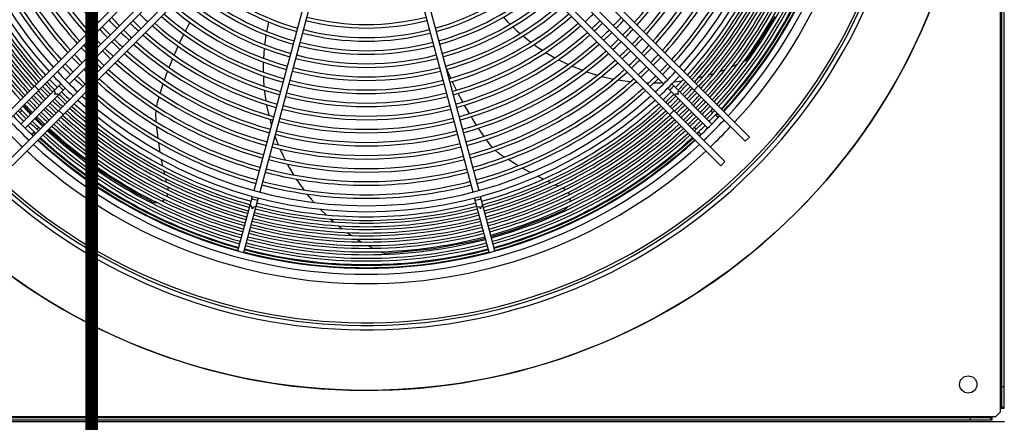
# Model space of a CAD drawing. Header units: centimetres. Extents: x -92429 to 178773, y 2337 to 428125.
# Tile 118 of 138: x 162341 to 162417, y 9605 to 9637. Entities that reach past the tile are written whole.
import ezdxf

# ---------------------------------------------------------------- set-up
doc = ezdxf.new("R2010")
doc.units = ezdxf.units.CM
doc.header["$LTSCALE"] = 50
doc.layers.add('Dach_Ist$0$RYSUNKOWE_NIEDRUK', color=6, linetype='Continuous', plot=False)
doc.layers.add('WL_urządzenia', color=1, linetype='Continuous')

msp = doc.modelspace()

# ---------------------------------------------------------------- linework, layer by layer
at = {"layer": 'Dach_Ist$0$RYSUNKOWE_NIEDRUK', "color": 8, "const_width": 1, "elevation": 2170}
msp.add_lwpolyline([(162474.34, 8804.997), (162761.334, 8893.291), (162225.915, 8893.291), (162346.373, 8893.291), (162346.373, 8733.149), (162346.373, 13607.706), (162346.373, 13508.773), (162262.567, 13508.773), (162671.299, 13508.773), (162444.719, 13577.681)], dxfattribs=at)
at = {"layer": 'WL_urządzenia', "color": 1, "linetype": 'Continuous'}
for p, q in [((162417.067, 9606.539, 2170), (162417.067, 9703.874, 2170)), ((162417.345, 9606.539, 2170), (162417.345, 9703.874, 2170)), ((162417.16, 9703.781, 2170), (162417.16, 9606.632, 2170)), ((162361.987, 9651.672, 2170), (162337.959, 9627.643, 2170)), ((162338.286, 9627.316, 2170), (162362.252, 9651.282, 2170)), ((162373.249, 9651.282, 2170), (162397.215, 9627.316, 2170)), ((162397.542, 9627.643, 2170), (162373.514, 9651.672, 2170)), ((162363.825, 9649.708, 2170), (162339.859, 9625.742, 2170)), ((162395.641, 9625.742, 2170), (162371.676, 9649.708, 2170)), ((162340.187, 9625.415, 2170), (162364.216, 9649.443, 2170)), ((162371.285, 9649.443, 2170), (162395.314, 9625.415, 2170)), ((162344.317, 9632.101, 2170), (162354.937, 9642.721, 2170)), ((162380.564, 9642.721, 2170), (162391.184, 9632.101, 2170)), ((162355.264, 9642.393, 2170), (162344.645, 9631.773, 2170)), ((162390.856, 9631.773, 2170), (162380.236, 9642.393, 2170)), ((162359.009, 9623.48, 2170), (162362.896, 9637.987, 2170)), ((162372.604, 9637.987, 2170), (162376.491, 9623.48, 2170)), ((162363.344, 9637.867, 2170), (162359.457, 9623.36, 2170)), ((162376.044, 9623.36, 2170), (162372.157, 9637.867, 2170)), ((162353.677, 9635.891, 2170), (162354.026, 9636.554, 2170)), ((162360.139, 9636.603, 2170), (162360.043, 9636.169, 2170)), ((162378.4, 9636.968, 2170), (162378.707, 9636.643, 2170)), ((162378.707, 9636.643, 2170), (162378.928, 9636.419, 2170)), ((162397.893, 9634.417, 2170), (162399.538, 9637.032, 2170)), ((162360.043, 9636.169, 2170), (162359.984, 9635.866, 2170)), ((162379.135, 9636.219, 2170), (162379.457, 9635.919, 2170)), ((162379.457, 9635.919, 2170), (162379.707, 9635.699, 2170)), ((162353.222, 9634.962, 2170), (162353.55, 9635.64, 2170)), ((162359.867, 9635.144, 2170), (162359.828, 9634.832, 2170)), ((162359.935, 9635.586, 2170), (162359.867, 9635.144, 2170)), ((162379.93, 9635.51, 2170), (162380.248, 9635.252, 2170)), ((162380.248, 9635.252, 2170), (162380.546, 9635.022, 2170)), ((162352.797, 9634.014, 2170), (162352.861, 9634.162, 2170)), ((162352.861, 9634.162, 2170), (162353.103, 9634.706, 2170)), ((162359.797, 9634.546, 2170), (162359.759, 9634.107, 2170)), ((162380.787, 9634.845, 2170), (162381.066, 9634.648, 2170)), ((162381.066, 9634.648, 2170), (162381.449, 9634.392, 2170)), ((162381.706, 9634.229, 2170), (162381.828, 9634.154, 2170)), ((162381.828, 9634.154, 2170), (162381.966, 9634.072, 2170)), ((162397.505, 9633.866, 2170), (162397.893, 9634.417, 2170)), ((162352.402, 9633.047, 2170), (162352.686, 9633.752, 2170)), ((162359.728, 9633.483, 2170), (162359.72, 9633.073, 2170)), ((162359.759, 9634.107, 2170), (162359.739, 9633.775, 2170)), ((162381.966, 9634.072, 2170), (162382.416, 9633.814, 2170)), ((162382.691, 9633.666, 2170), (162382.759, 9633.631, 2170)), ((162382.759, 9633.631, 2170), (162383.449, 9633.294, 2170)), ((162397.145, 9633.566, 2170), (162397.173, 9633.581, 2170)), ((162397.173, 9633.581, 2170), (162397.305, 9633.663, 2170)), ((162397.305, 9633.663, 2170), (162397.441, 9633.786, 2170)), ((162397.441, 9633.786, 2170), (162397.505, 9633.866, 2170)), ((162352.038, 9632.061, 2170), (162352.237, 9632.612, 2170)), ((162352.237, 9632.612, 2170), (162352.3, 9632.78, 2170)), ((162359.72, 9633.073, 2170), (162359.723, 9632.696, 2170)), ((162374.307, 9632.225, 2170), (162373.999, 9632.908, 2170)), ((162383.743, 9633.163, 2170), (162384.551, 9632.839, 2170)), ((162384.864, 9632.727, 2170), (162385.629, 9632.484, 2170)), ((162395.286, 9632.769, 2170), (162395.675, 9632.913, 2170)), ((162396.195, 9633.124, 2170), (162396.601, 9633.304, 2170)), ((162359.731, 9632.398, 2170), (162359.748, 9632.056, 2170)), ((162359.748, 9632.056, 2170), (162359.782, 9631.597, 2170)), ((162374.758, 9631.295, 2170), (162374.427, 9631.97, 2170)), ((162385.629, 9632.484, 2170), (162385.725, 9632.456, 2170)), ((162386.058, 9632.366, 2170), (162386.637, 9632.228, 2170)), ((162386.637, 9632.228, 2170), (162386.973, 9632.158, 2170)), ((162387.327, 9632.092, 2170), (162387.648, 9632.04, 2170)), ((162387.648, 9632.04, 2170), (162388.301, 9631.955, 2170)), ((162388.678, 9631.918, 2170), (162388.822, 9631.907, 2170)), ((162389.515, 9631.869, 2170), (162389.618, 9631.866, 2170)), ((162389.618, 9631.866, 2170), (162389.714, 9631.864, 2170)), ((162390.115, 9631.862, 2170), (162390.638, 9631.874, 2170)), ((162390.638, 9631.874, 2170), (162390.751, 9631.879, 2170)), ((162391.684, 9631.95, 2170), (162392.31, 9632.029, 2170)), ((162393.033, 9632.153, 2170), (162393.107, 9632.168, 2170)), ((162393.571, 9632.268, 2170), (162393.783, 9632.318, 2170)), ((162393.783, 9632.318, 2170), (162393.932, 9632.356, 2170)), ((162394.412, 9632.487, 2170), (162394.787, 9632.601, 2170)), ((162340.876, 9628.66, 2170), (162343.99, 9631.773, 2170)), ((162341.204, 9628.332, 2170), (162344.317, 9631.446, 2170)), ((162341.934, 9631.619, 2170), (162342.262, 9631.291, 2170)), ((162351.706, 9631.056, 2170), (162351.945, 9631.789, 2170)), ((162359.812, 9631.294, 2170), (162359.828, 9631.152, 2170)), ((162359.828, 9631.152, 2170), (162359.847, 9630.993, 2170)), ((162394.297, 9628.332, 2170), (162391.184, 9631.446, 2170)), ((162391.511, 9631.773, 2170), (162394.625, 9628.66, 2170)), ((162393.239, 9631.291, 2170), (162393.567, 9631.619, 2170)), ((162351.442, 9630.053, 2170), (162351.504, 9630.361, 2170)), ((162351.504, 9630.361, 2170), (162351.566, 9630.591, 2170)), ((162351.566, 9630.591, 2170), (162351.622, 9630.779, 2170)), ((162359.847, 9630.993, 2170), (162359.922, 9630.48, 2170)), ((162375.167, 9630.517, 2170), (162374.888, 9631.043, 2170)), ((162375.244, 9630.376, 2170), (162375.167, 9630.517, 2170)), ((162340.946, 9629.713, 2170), (162340.795, 9629.563, 2170)), ((162341.084, 9630.113, 2170), (162341.695, 9629.479, 2170)), ((162343.835, 9629.718, 2170), (162344.162, 9629.39, 2170)), ((162351.379, 9629.405, 2170), (162351.397, 9629.71, 2170)), ((162351.435, 9630.016, 2170), (162351.442, 9630.053, 2170)), ((162359.975, 9630.171, 2170), (162359.989, 9630.096, 2170)), ((162359.989, 9630.096, 2170), (162360.148, 9629.345, 2170)), ((162375.763, 9629.469, 2170), (162375.382, 9630.127, 2170)), ((162391.338, 9629.39, 2170), (162391.666, 9629.718, 2170)), ((162394.705, 9629.563, 2170), (162394.555, 9629.713, 2170)), ((162342.023, 9629.151, 2170), (162342.426, 9628.76, 2170)), ((162351.382, 9629.074, 2170), (162351.379, 9629.405, 2170)), ((162351.398, 9628.85, 2170), (162351.382, 9629.074, 2170)), ((162351.399, 9628.832, 2170), (162351.398, 9628.85, 2170)), ((162360.226, 9629.033, 2170), (162360.364, 9628.535, 2170)), ((162376.004, 9629.071, 2170), (162375.911, 9629.224, 2170)), ((162376.316, 9628.575, 2170), (162376.004, 9629.071, 2170)), ((162395.109, 9629.159, 2170), (162394.902, 9629.366, 2170)), ((162341.703, 9627.848, 2170), (162341.91, 9628.055, 2170)), ((162342.106, 9628.252, 2170), (162342.257, 9628.402, 2170)), ((162342.426, 9628.76, 2170), (162342.657, 9628.54, 2170)), ((162342.997, 9628.225, 2170), (162344.762, 9626.706, 2170)), ((162351.441, 9628.421, 2170), (162351.434, 9628.484, 2170)), ((162351.547, 9627.554, 2170), (162351.441, 9628.421, 2170)), ((162376.903, 9627.695, 2170), (162376.473, 9628.334, 2170)), ((162393.244, 9628.402, 2170), (162393.395, 9628.252, 2170)), ((162393.591, 9628.055, 2170), (162393.798, 9627.848, 2170)), ((162360.627, 9627.725, 2170), (162360.852, 9627.129, 2170)), ((162377.183, 9627.298, 2170), (162377.07, 9627.458, 2170)), ((162377.327, 9627.108, 2170), (162377.183, 9627.298, 2170)), ((162397.215, 9627.316, 2170), (162397.542, 9627.643, 2170)), ((162344.762, 9626.706, 2170), (162347.261, 9624.86, 2170)), ((162351.713, 9626.47, 2170), (162351.596, 9627.203, 2170)), ((162360.852, 9627.129, 2170), (162360.889, 9627.036, 2170)), ((162361.023, 9626.718, 2170), (162361.27, 9626.177, 2170)), ((162377.531, 9626.869, 2170), (162377.327, 9627.108, 2170)), ((162377.557, 9626.841, 2170), (162377.531, 9626.869, 2170)), ((162378.003, 9626.421, 2170), (162377.774, 9626.622, 2170)), ((162351.921, 9625.377, 2170), (162351.82, 9625.882, 2170)), ((162361.27, 9626.177, 2170), (162361.422, 9625.869, 2170)), ((162378.266, 9626.219, 2170), (162378.003, 9626.421, 2170)), ((162378.452, 9626.094, 2170), (162378.266, 9626.219, 2170)), ((162378.467, 9626.084, 2170), (162378.452, 9626.094, 2170)), ((162378.817, 9625.864, 2170), (162378.763, 9625.897, 2170)), ((162379.565, 9625.413, 2170), (162378.817, 9625.864, 2170)), ((162395.314, 9625.415, 2170), (162395.641, 9625.742, 2170)), ((162352.059, 9624.751, 2170), (162351.998, 9625.023, 2170)), ((162361.589, 9625.549, 2170), (162361.745, 9625.265, 2170)), ((162361.745, 9625.265, 2170), (162362.08, 9624.697, 2170)), ((162380.522, 9624.877, 2170), (162379.872, 9625.236, 2170)), ((162347.261, 9624.86, 2170), (162349.878, 9623.248, 2170)), ((162352.208, 9624.129, 2170), (162352.143, 9624.396, 2170)), ((162362.283, 9624.378, 2170), (162362.821, 9623.605, 2170)), ((162381.511, 9624.368, 2170), (162381.051, 9624.6, 2170)), ((162382.089, 9624.091, 2170), (162381.837, 9624.21, 2170)), ((162352.21, 9624.124, 2170), (162352.208, 9624.129, 2170)), ((162352.317, 9623.71, 2170), (162352.302, 9623.768, 2170)), ((162352.331, 9623.651, 2170), (162352.317, 9623.71, 2170)), ((162352.347, 9623.509, 2170), (162352.331, 9623.651, 2170)), ((162362.821, 9623.605, 2170), (162362.878, 9623.528, 2170)), ((162382.671, 9623.826, 2170), (162382.42, 9623.939, 2170)), ((162382.676, 9623.824, 2170), (162382.671, 9623.826, 2170)), ((162383.068, 9623.654, 2170), (162383.013, 9623.677, 2170)), ((162383.123, 9623.628, 2170), (162383.068, 9623.654, 2170)), ((162383.245, 9623.554, 2170), (162383.123, 9623.628, 2170)), ((162349.878, 9623.248, 2170), (162350.997, 9622.648, 2170)), ((162351.86, 9622.655, 2170), (162351.939, 9622.703, 2170)), ((162351.939, 9622.703, 2170), (162352.056, 9622.796, 2170)), ((162352.231, 9623.02, 2170), (162352.278, 9623.118, 2170)), ((162352.278, 9623.118, 2170), (162352.313, 9623.217, 2170)), ((162357.75, 9618.779, 2170), (162358.889, 9623.032, 2170)), ((162359.337, 9622.913, 2170), (162358.198, 9618.659, 2170)), ((162363.123, 9623.211, 2170), (162363.455, 9622.806, 2170)), ((162363.455, 9622.806, 2170), (162363.675, 9622.551, 2170)), ((162377.303, 9618.659, 2170), (162376.164, 9622.913, 2170)), ((162377.751, 9618.779, 2170), (162376.611, 9623.032, 2170)), ((162383.511, 9623.258, 2170), (162383.454, 9623.347, 2170)), ((162383.559, 9623.161, 2170), (162383.511, 9623.258, 2170)), ((162383.618, 9622.644, 2170), (162383.629, 9622.735, 2170)), ((162383.629, 9622.735, 2170), (162383.628, 9622.885, 2170)), ((162350.997, 9622.648, 2170), (162351.067, 9622.615, 2170)), ((162351.067, 9622.615, 2170), (162351.245, 9622.562, 2170)), ((162351.245, 9622.562, 2170), (162351.425, 9622.545, 2170)), ((162351.425, 9622.545, 2170), (162351.453, 9622.545, 2170)), ((162364.159, 9622.028, 2170), (162364.607, 9621.584, 2170)), ((162381.931, 9621.447, 2170), (162383.093, 9621.959, 2170)), ((162383.093, 9621.959, 2170), (162383.162, 9621.995, 2170)), ((162383.162, 9621.995, 2170), (162383.313, 9622.102, 2170)), ((162383.313, 9622.102, 2170), (162383.437, 9622.234, 2170)), ((162383.437, 9622.234, 2170), (162383.454, 9622.256, 2170)), ((162364.94, 9621.275, 2170), (162365.207, 9621.041, 2170)), ((162379.049, 9620.377, 2170), (162381.931, 9621.447, 2170)), ((162365.571, 9620.737, 2170), (162365.742, 9620.601, 2170)), ((162365.742, 9620.601, 2170), (162365.863, 9620.507, 2170)), ((162377.451, 9619.899, 2170), (162379.049, 9620.377, 2170)), ((162366.262, 9620.209, 2170), (162366.582, 9619.984, 2170)), ((162367.022, 9619.694, 2170), (162367.375, 9619.476, 2170)), ((162376.056, 9619.545, 2170), (162377.003, 9619.779, 2170)), ((162367.861, 9619.196, 2170), (162368.253, 9618.987, 2170)), ((162369.925, 9618.655, 2170), (162373, 9618.968, 2170)), ((162373, 9618.968, 2170), (162376.056, 9619.545, 2170)), ((162368.795, 9618.72, 2170), (162368.823, 9618.707, 2170)), ((162368.823, 9618.707, 2170), (162368.969, 9618.653, 2170)), ((162368.969, 9618.653, 2170), (162369.15, 9618.622, 2170)), ((162369.15, 9618.622, 2170), (162369.253, 9618.621, 2170)), ((162369.253, 9618.621, 2170), (162369.925, 9618.655, 2170)), ((162417.345, 9608.208, 2170), (162417.16, 9608.208, 2170)), ((162417.16, 9606.632, 2170), (162417.16, 9606.539, 2170)), ((162417.16, 9606.632, 2170), (162417.345, 9606.632, 2170)), ((162319.083, 9605.89, 2170), (162416.418, 9605.89, 2170)), ((162416.418, 9605.612, 2170), (162416.418, 9605.89, 2170)), ((162416.418, 9605.89, 2170), (162416.696, 9605.89, 2170)), ((162416.696, 9605.89, 2170), (162417.067, 9606.261, 2170)), ((162417.067, 9606.539, 2170), (162417.345, 9606.539, 2170)), ((162417.067, 9606.261, 2170), (162417.067, 9606.539, 2170)), ((162318.11, 9605.519, 2170), (162417.391, 9605.519, 2170)), ((162416.418, 9605.612, 2170), (162319.083, 9605.612, 2170)), ((162416.325, 9605.798, 2170), (162319.176, 9605.798, 2170)), ((162414.749, 9605.612, 2170), (162414.749, 9605.798, 2170)), ((162416.418, 9605.798, 2170), (162416.325, 9605.798, 2170)), ((162416.325, 9605.612, 2170), (162416.325, 9605.798, 2170))]:
    msp.add_line(p, q, dxfattribs=at)
for points in [[(162343.788, 9630.917, 0.407676), (162343.492, 9630.948, 0.407676), (162343.46, 9631.244)], [(162344.167, 9631.296, 0.037253), (162343.997, 9631.454, 0.037253), (162343.84, 9631.624)], [(162391.661, 9631.624, 0.037253), (162391.504, 9631.454, 0.037253), (162391.334, 9631.296)], [(162392.04, 9631.244, 0.407676), (162392.009, 9630.948, 0.407676), (162391.713, 9630.917)], [(162359.282, 9622.708, 0.037253), (162359.056, 9622.759, 0.037253), (162358.835, 9622.828)], [(162376.666, 9622.828, 0.037253), (162376.445, 9622.759, 0.037253), (162376.219, 9622.708)], [(162359.144, 9622.19, 0.407676), (162358.871, 9622.069, 0.407676), (162358.696, 9622.31)], [(162376.805, 9622.31, 0.407676), (162376.63, 9622.069, 0.407676), (162376.357, 9622.19)]]:
    msp.add_lwpolyline(points, format="xyb", dxfattribs=at)
for centre, radius in [((162367.75, 9655.207, 2170), 47.277), ((162414.564, 9608.393, 2170), 0.672), ((162414.564, 9608.393, 2170), 0.672)]:
    msp.add_circle(centre, radius, dxfattribs=at)
for radius, start, end in [(47.277, 139.44157, 130.55843), (42.566, 137.99606, 132.00394), (42.222, 138.02047, 131.97953), (42.012, 138.03557, 131.96443), (38.239, 317.36195, 42.63805), (38.964, 317.31794, 42.68206), (37.775, 317.39095, 42.60905), (33.372, 137.70664, 222.29336), (32.908, 137.74479, 222.25521), (32.908, 317.74479, 42.25521), (33.372, 317.70664, 42.29336), (30.013, 195.44243, 221.99015), (29.272, 195.45362, 221.9139), (28.994, 195.45797, 221.88426), (28.253, 195.46998, 221.80248), (27.975, 195.47466, 221.77065), (27.975, 318.22935, 344.52534), (28.253, 318.19752, 344.53002), (28.994, 318.11574, 344.54203), (29.272, 318.0861, 344.54638), (30.013, 318.00985, 344.55757), (32.329, 195.41073, 222.20596), (32.051, 195.41429, 222.18169), (31.31, 195.4241, 222.11495), (31.032, 195.4279, 222.08907), (30.291, 195.43836, 222.01781), (30.291, 317.98219, 344.56164), (31.032, 317.91093, 344.5721), (31.31, 317.88505, 344.5759), (32.051, 317.81831, 344.58571), (32.329, 317.79404, 344.58927), (36.011, 195.36874, 222.49181), (35.732, 195.37161, 222.47228), (35.52, 195.37383, 222.45713), (35.242, 195.37678, 222.43706), (35.029, 195.37907, 222.42148), (34.751, 195.3821, 222.40084), (34.538, 195.38445, 222.38482), (34.26, 195.38758, 222.36358), (34.048, 195.39, 222.3471), (33.769, 195.39321, 222.32524), (33.769, 317.67476, 344.60679), (34.048, 317.6529, 344.61), (34.26, 317.63642, 344.61242), (34.538, 317.61518, 344.61555), (34.751, 317.59916, 344.6179), (35.029, 317.57852, 344.62093), (35.242, 317.56294, 344.62322), (35.52, 317.54287, 344.62617), (35.732, 317.52772, 344.62839), (36.011, 317.50819, 344.63126), (36.501, 195.36378, 222.52556), (36.223, 195.36657, 222.50655), (36.223, 317.49345, 344.63343), (36.501, 317.47444, 344.63622), (36.714, 317.4601, 344.63833), (36.992, 317.4416, 344.64105), (37.205, 317.42763, 344.6431), (37.483, 317.40961, 344.64575), (37.544, 317.40572, 344.64632), (37.729, 317.39389, 344.64806), (20.101, 229.49655, 254.33941), (19.823, 229.55977, 254.33014), (19.823, 285.66986, 310.44023), (20.101, 285.66059, 310.50345), (21.12, 229.27919, 254.37128), (20.842, 229.3364, 254.36289), (20.842, 285.63711, 310.6636), (21.12, 285.62872, 310.72081), (22.139, 229.08189, 254.40022), (21.861, 229.13391, 254.39259), (21.861, 285.60741, 310.86609), (22.139, 285.59978, 310.91811), (25.196, 225.52701, 227.53043), (23.899, 228.78085, 254.44439), (23.158, 228.902, 254.42661), (22.88, 228.9495, 254.41964), (22.88, 285.58036, 311.0505), (23.158, 285.57339, 311.098), (23.899, 285.55561, 311.21915), (25.196, 312.46957, 314.47299), (27.234, 222.65904, 224.51243), (26.956, 222.63487, 224.5074), (26.215, 225.50652, 227.43201), (25.937, 225.51196, 227.4581), (24.918, 228.62603, 254.46711), (24.177, 228.7373, 254.45078), (19.082, 255.69587, 284.30413), (18.804, 255.70616, 284.29384), (24.177, 285.54922, 311.2627), (24.918, 285.53289, 311.37397), (25.937, 312.5419, 314.48804), (26.215, 312.56799, 314.49348), (26.956, 315.4926, 317.36513), (27.234, 315.48757, 317.34096), (28.253, 222.74351, 224.53001), (27.975, 222.72107, 224.52534), (27.234, 225.48757, 227.34096), (26.956, 225.4926, 227.36513), (25.937, 228.48339, 254.48805), (25.196, 228.58595, 254.47299), (20.101, 255.66059, 284.33941), (19.823, 255.66986, 284.33014), (25.196, 285.52701, 311.41405), (25.937, 285.51195, 311.51661), (26.956, 312.63487, 314.5074), (27.234, 312.65904, 314.51243), (27.975, 315.47466, 317.27893), (28.253, 315.46999, 317.25649), (29.272, 222.8221, 224.54638), (28.994, 222.8012, 224.54202), (28.253, 225.46998, 227.25649), (27.975, 225.47466, 227.27893), (26.956, 228.35156, 254.5074), (26.215, 228.44639, 254.49348), (20.842, 255.63711, 284.36289), (26.215, 285.50652, 311.55361), (26.956, 285.4926, 311.64844), (27.975, 312.72107, 314.52534), (28.253, 312.74351, 314.53002), (28.994, 315.45798, 317.1988), (29.272, 315.45362, 317.1779), (30.291, 222.8954, 224.56164), (30.013, 222.87589, 224.55757), (29.272, 225.45362, 227.1779), (28.994, 225.45798, 227.1988), (28.253, 228.19752, 254.53001), (27.975, 228.22935, 254.52534), (27.234, 228.31729, 254.51243), (21.12, 255.62872, 284.37128), (27.234, 285.48757, 311.68271), (27.975, 285.47466, 311.77065), (28.253, 285.46999, 311.80248), (28.994, 312.8012, 314.54202), (29.272, 312.8221, 314.54638), (30.013, 315.44243, 317.12411), (30.291, 315.43836, 317.1046), (31.31, 222.96392, 224.5759), (31.032, 222.94567, 224.5721), (30.291, 225.43836, 227.1046), (30.013, 225.44243, 227.12411), (29.272, 228.08611, 254.54638), (28.994, 228.11574, 254.54202), (22.139, 255.59978, 284.40022), (21.861, 255.60741, 284.39259), (28.994, 285.45798, 311.88426), (29.272, 285.45362, 311.91389), (30.013, 312.87589, 314.55757), (30.291, 312.8954, 314.56164), (31.032, 315.4279, 317.05433), (31.31, 315.4241, 317.03608), (32.908, 223.06287, 226.93713), (32.329, 223.02813, 224.58927), (32.051, 223.01101, 224.58571), (31.31, 225.4241, 227.03608), (31.032, 225.4279, 227.05433), (30.291, 227.98219, 254.56164), (30.013, 228.00985, 254.55757), (23.158, 255.57339, 284.42661), (22.88, 255.58036, 284.41964), (30.013, 285.44243, 311.99015), (30.291, 285.43836, 312.01781), (31.032, 312.94567, 314.5721), (31.31, 312.96392, 314.5759), (32.908, 313.06287, 316.93713), (32.051, 315.41429, 316.98899), (32.329, 315.41073, 316.97187), (34.048, 223.1277, 224.61), (33.769, 223.11228, 224.60679), (33.372, 223.08979, 226.91021), (32.329, 225.41073, 226.97187), (32.051, 225.41429, 226.98899), (31.31, 227.88505, 254.5759), (31.032, 227.91093, 254.5721), (23.899, 255.55561, 284.44439), (31.032, 285.4279, 312.08907), (31.31, 285.4241, 312.11495), (32.051, 313.01101, 314.58571), (32.329, 313.02813, 314.58927), (33.372, 313.08979, 316.91021), (33.769, 315.39321, 316.88772), (34.048, 315.39, 316.8723), (35.242, 223.19117, 224.62322), (35.029, 223.18018, 224.62093), (34.751, 223.16561, 224.6179), (34.538, 223.15431, 224.61555), (34.26, 223.13933, 224.61243), (33.769, 225.39321, 226.88772), (32.329, 227.79404, 254.58927), (32.051, 227.81831, 254.58571), (24.918, 255.53289, 284.46711), (24.177, 255.54922, 284.45078), (32.051, 285.41429, 312.18169), (32.329, 285.41073, 312.20596), (33.769, 313.11228, 314.60679), (34.26, 315.38757, 316.86067), (34.538, 315.38445, 316.84569), (34.751, 315.3821, 316.83439), (35.029, 315.37907, 316.81982), (35.242, 315.37678, 316.80883), (36.223, 223.24019, 224.63343), (36.011, 223.2298, 224.63126), (35.732, 223.21602, 224.62839), (35.52, 223.20533, 224.62617), (34.751, 225.3821, 226.83439), (34.538, 225.38445, 226.84569), (34.26, 225.38757, 226.86067), (34.048, 225.39, 226.8723), (33.372, 227.70664, 312.29336), (32.908, 227.74479, 312.25521), (25.196, 255.52701, 284.47299), (34.048, 313.1277, 314.61), (34.26, 313.13933, 314.61243), (34.538, 313.15431, 314.61555), (34.751, 313.16561, 314.6179), (35.52, 315.37383, 316.79467), (35.732, 315.37161, 316.78398), (36.011, 315.36874, 316.7702), (36.223, 315.36657, 316.75981), (37.205, 223.28663, 224.6431), (36.992, 223.27678, 224.64105), (36.714, 223.26372, 224.63833), (36.501, 223.25361, 224.63622), (36.011, 225.36874, 226.7702), (35.732, 225.37161, 226.78398), (35.52, 225.37383, 226.79467), (35.242, 225.37678, 226.80883), (35.029, 225.37907, 226.81982), (34.751, 227.59916, 254.6179), (34.538, 227.61518, 254.61555), (34.26, 227.63642, 254.61242), (34.048, 227.6529, 254.61), (33.769, 227.67476, 254.60679), (26.215, 255.50652, 284.49348), (25.937, 255.51196, 284.48804), (33.769, 285.39321, 312.32524), (34.048, 285.39, 312.3471), (34.26, 285.38758, 312.36358), (34.538, 285.38445, 312.38482), (34.751, 285.3821, 312.40084), (35.029, 313.18018, 314.62093), (35.242, 313.19117, 314.62322), (35.52, 313.20533, 314.62617), (35.732, 313.21602, 314.62839), (36.011, 313.2298, 314.63126), (36.501, 315.36378, 316.74639), (36.714, 315.36167, 316.73628), (36.992, 315.35895, 316.72322), (37.205, 315.3569, 316.71337), (38.239, 223.33298, 226.66702), (37.775, 223.31252, 226.68748), (37.483, 223.29935, 224.64575), (36.992, 225.35895, 226.72322), (36.714, 225.36167, 226.73627), (36.501, 225.36378, 226.74639), (36.223, 225.36657, 226.75981), (35.732, 227.52772, 254.62839), (35.52, 227.54286, 254.62617), (35.242, 227.56294, 254.62322), (35.029, 227.57851, 254.62093), (27.234, 255.48757, 284.51243), (26.956, 255.4926, 284.5074), (35.029, 285.37907, 312.42149), (35.242, 285.37678, 312.43706), (35.52, 285.37383, 312.45714), (35.732, 285.37161, 312.47228), (36.223, 313.24019, 314.63343), (36.501, 313.25361, 314.63622), (36.714, 313.26373, 314.63833), (36.992, 313.27678, 314.64105), (37.775, 313.31252, 316.68748), (38.239, 313.33298, 316.66702), (37.483, 315.35425, 316.70065), (37.544, 316.41485, 316.6979), (37.729, 316.4079, 316.68956), (38.964, 223.36403, 226.63597), (37.483, 225.35425, 226.70065), (37.205, 225.3569, 226.71337), (37.544, 226.41485, 226.6979), (36.714, 227.4601, 254.63833), (36.501, 227.47444, 254.63622), (36.223, 227.49345, 254.63343), (36.011, 227.50819, 254.63126), (27.975, 255.47466, 284.52534), (36.011, 285.36874, 312.49181), (36.223, 285.36657, 312.50655), (36.501, 285.36378, 312.52556), (36.714, 285.36167, 312.5399), (37.205, 313.28663, 314.6431), (37.483, 313.29935, 314.64575), (37.544, 313.3021, 313.58515), (38.964, 313.36403, 316.63597), (37.729, 226.4079, 226.68956), (37.775, 227.39095, 312.60905), (37.729, 227.39389, 254.64806), (37.544, 227.40571, 254.64632), (37.483, 227.40961, 254.64575), (37.205, 227.42763, 254.6431), (36.992, 227.4416, 254.64105), (28.253, 255.46998, 284.53002), (36.992, 285.35895, 312.5584), (37.205, 285.3569, 312.57237), (37.483, 285.35425, 312.59039), (37.544, 285.35368, 312.59429), (37.729, 285.35194, 312.60611), (37.729, 313.31044, 313.5921), (38.964, 227.31794, 312.68206), (38.239, 227.36195, 312.63805), (29.272, 255.45362, 284.54638), (28.994, 255.45797, 284.54203), (30.291, 255.43836, 284.56164), (30.013, 255.44243, 284.55757), (31.032, 255.4279, 284.5721), (32.051, 255.41429, 284.58571), (31.31, 255.4241, 284.5759), (32.329, 255.41073, 284.58927), (34.26, 255.38758, 284.61242), (34.048, 255.39, 284.61), (33.769, 255.39321, 284.60679), (35.029, 255.37907, 284.62093), (34.751, 255.3821, 284.6179), (34.538, 255.38445, 284.61555), (36.011, 255.36874, 284.63126), (35.732, 255.37161, 284.62839), (35.52, 255.37383, 284.62617), (35.242, 255.37678, 284.62322), (36.714, 255.36167, 284.63833), (36.501, 255.36378, 284.63622), (36.223, 255.36657, 284.63343), (37.544, 255.35368, 284.64632), (37.483, 255.35425, 284.64575), (37.205, 255.3569, 284.6431), (36.992, 255.35895, 284.64105), (37.729, 255.35194, 284.64806)]:
    msp.add_arc((162367.75, 9655.207, 2170), radius, start, end, dxfattribs=at)

doc.saveas('drawing.dxf')
